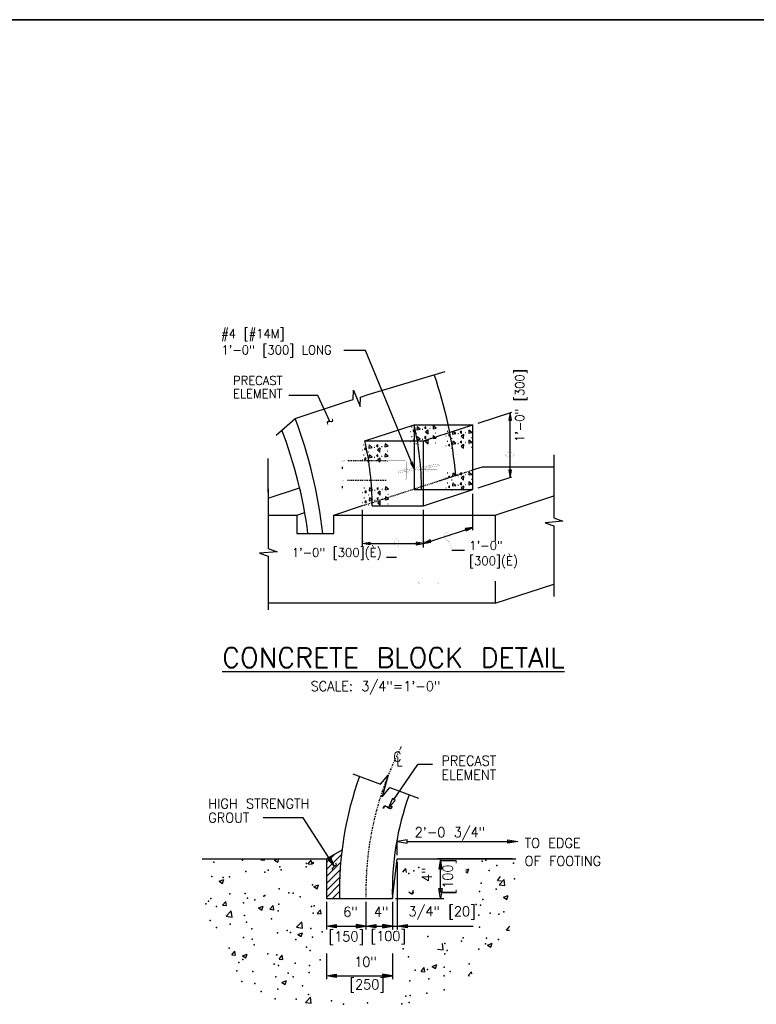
# Model space of a CAD drawing. Extents: x 18 to 372, y 0 to 250.
# Tile 3 of 11: x 148 to 241, y 126 to 250. Entities that reach past the tile are written whole.
import ezdxf
from ezdxf.enums import TextEntityAlignment as Align

# ---------------------------------------------------------------- set-up
doc = ezdxf.new("R2010")
doc.units = 0
doc.header["$MEASUREMENT"] = 0
doc.linetypes.add('DASHDOT2', pattern=[0.5, 0.25, -0.125, 0, -0.125])
doc.linetypes.add('HIDDEN2', pattern=[0.1875, 0.125, -0.0625])
doc.layers.get('0').update_dxf_attribs({"linetype": 'CONTINUOUS'})
doc.layers.get('DEFPOINTS').update_dxf_attribs({"linetype": 'CONTINUOUS'})
for name, color, linetype in [('1', 7, 'CONTINUOUS'), ('BAR', 7, 'CONTINUOUS'), ('DIM', 7, 'CONTINUOUS'), ('DWG-LINES', 7, 'CONTINUOUS'), ('HATCH', 7, 'CONTINUOUS'), ('LABELS', 7, 'CONTINUOUS'), ('SYMBOLS', 7, 'CONTINUOUS'), ('TEXT', 7, 'CONTINUOUS')]:
    doc.layers.add(name, color=color, linetype=linetype)
doc.styles.add('TXT_SHX', font='txt.shx')

# ---------------------------------------------------------------- blocks, each defined once
blk = doc.blocks.new('CONC_2')
at = {"layer": 'HATCH', "color": 7, "linetype": 'CONTINUOUS'}
for p, q in [((0.55, 7.5192), (0.759, 7.5192)), ((1.3206, 10.1889), (1.6068, 10.1889)), ((3.7865, 6.3384), (4.0191, 6.3384)), ((7.3313, 8.8541), (7.5868, 8.8541)), ((11.4941, 9.3861), (11.7267, 9.3861)), ((14.7102, 6.7263), (14.9428, 6.7263)), ((0.55, 1.9449), (0.759, 1.9449)), ((1.3206, 4.6145), (1.6068, 4.6145)), ((3.7865, 0.7641), (4.0191, 0.7641)), ((7.3313, 3.2797), (7.5868, 3.2797)), ((11.4941, 3.8118), (11.7267, 3.8118)), ((14.7102, 1.152), (14.9428, 1.152))]:
    blk.add_line(p, q, dxfattribs=at)
at = {"layer": 'HATCH', "color": 6, "linetype": 'CONTINUOUS'}
for points in [[(2.6668, 8.464), (1.9553, 8.0055), (2.6434, 7.3901)], [(4.4326, 10.1485), (4.312, 8.46), (6.1223, 8.8218)], [(9.2831, 10.204), (8.5717, 9.7455), (9.2597, 9.1301)], [(10.571, 8.3158), (9.1481, 7.3988), (10.5242, 6.1681)], [(13.4842, 10.7515), (13.3635, 9.063), (15.1738, 9.4248)], [(2.6668, 2.8896), (1.9553, 2.4311), (2.6434, 1.8158)], [(4.4326, 4.5741), (4.312, 2.8856), (6.1223, 3.2475)], [(9.2831, 4.6296), (8.5717, 4.1711), (9.2597, 3.5558)], [(10.571, 2.7414), (9.1481, 1.8244), (10.5242, 0.5937)], [(13.4842, 5.1771), (13.3635, 3.4887), (15.1738, 3.8505)]]:
    blk.add_lwpolyline(points, close=True, dxfattribs=at)
blk = doc.blocks.new('TILDE_')
at = {"layer": 'TEXT', "linetype": 'CONTINUOUS'}
for points in [[(-0.054, -0.0028), (-0.0492, 0.0115), (-0.0476, 0.0101), (-0.053, -0.003)], [(-0.0207, 0.0172), (-0.0118, 0.011), (-0.0141, 0.0077), (-0.0224, 0.0135)], [(-0.0118, 0.011), (-0.0007, 0.0028), (-0.0031, -0.0004), (-0.0141, 0.0077)], [(-0.0007, 0.0028), (0.0109, -0.0059), (0.0088, -0.0094), (-0.0031, -0.0004)], [(0.0472, 0.0086), (0.0479, 0.0199), (0.0492, 0.0082)], [(0.0216, -0.011), (0.0313, -0.0119), (0.032, -0.0159), (0.0206, -0.0149)], [(0.0313, -0.0119), (0.0363, -0.0096), (0.0385, -0.0129), (0.032, -0.0159)], [(0.0363, -0.0096), (0.041, -0.0051), (0.0444, -0.0074), (0.0385, -0.0129)]]:
    blk.add_hatch(color=2, dxfattribs=at).paths.add_polyline_path(points)
at = {"layer": 'TEXT', "color": 2, "linetype": 'CONTINUOUS'}
for points in [[(-0.054, -0.0028), (-0.0492, 0.0115), (-0.0476, 0.0101), (-0.053, -0.003)], [(-0.0492, 0.0115), (-0.037, 0.019), (-0.0359, 0.015), (-0.0476, 0.0101)], [(-0.037, 0.019), (-0.0293, 0.0193), (-0.0297, 0.0152), (-0.0359, 0.015)], [(-0.0293, 0.0193), (-0.0207, 0.0172), (-0.0224, 0.0135), (-0.0297, 0.0152)], [(-0.0207, 0.0172), (-0.0118, 0.011), (-0.0141, 0.0077), (-0.0224, 0.0135)], [(-0.0118, 0.011), (-0.0007, 0.0028), (-0.0031, -0.0004), (-0.0141, 0.0077)], [(-0.0007, 0.0028), (0.0109, -0.0059), (0.0088, -0.0094), (-0.0031, -0.0004)], [(0.041, -0.0051), (0.0472, 0.0086), (0.0492, 0.0082), (0.0444, -0.0074)], [(0.0472, 0.0086), (0.0479, 0.0199), (0.0492, 0.0082)], [(-0.0539, -0.0153), (-0.054, -0.0028), (-0.053, -0.003)], [(0.0109, -0.0059), (0.0216, -0.011), (0.0206, -0.0149), (0.0088, -0.0094)], [(0.0216, -0.011), (0.0313, -0.0119), (0.032, -0.0159), (0.0206, -0.0149)], [(0.0313, -0.0119), (0.0363, -0.0096), (0.0385, -0.0129), (0.032, -0.0159)], [(0.0363, -0.0096), (0.041, -0.0051), (0.0444, -0.0074), (0.0385, -0.0129)]]:
    blk.add_lwpolyline(points, close=True, dxfattribs=at)
blk = doc.blocks.new('C_LINE')
at = {"layer": 'TEXT', "color": 253, "linetype": 'CONTINUOUS', "style": 'TXT_SHX'}
for s, width, p in [('C', 0.95, (-1.2045, -0.0227)), ('L', 0.9, (0.0654, -1.9455))]:
    blk.add_text(s, height=3.8, dxfattribs=dict(at, width=width)).set_placement(p)

msp = doc.modelspace()

# ---------------------------------------------------------------- hatches: boundary and pattern name
at = {"layer": 'DWG-LINES', "linetype": 'CONTINUOUS'}
for points in [[(186.87, 144.34), (186.52, 144.11), (187.37, 143.18)], [(200.57, 142.89), (200.99, 142.89), (200.78, 144.14)], [(187.6, 135.83), (187.6, 135.42), (186.35, 135.63)], [(190.1, 135.83), (190.1, 135.42), (191.35, 135.63)], [(192.6, 135.83), (192.6, 135.42), (191.35, 135.63)], [(193.44, 135.83), (193.44, 135.42), (194.69, 135.63)], [(196.56, 135.83), (196.56, 135.42), (195.31, 135.63)], [(187.6, 129.57), (187.6, 129.16), (186.35, 129.36)], [(193.44, 129.57), (193.44, 129.16), (194.69, 129.36)]]:
    msp.add_hatch(color=7, dxfattribs=at).paths.add_polyline_path(points)
at = {"layer": 'TEXT', "linetype": 'CONTINUOUS'}
for points in [[(209.72, 193.2), (209.41, 193.2), (209.57, 192.26)], [(203.9, 185.82), (204, 185.52), (204.84, 185.96)], [(199.55, 184.08), (199.46, 184.38), (198.61, 183.94)]]:
    msp.add_hatch(color=7, dxfattribs=at).paths.add_polyline_path(points)

# ---------------------------------------------------------------- linework, layer by layer
at = {"color": 7, "linetype": 'CONTINUOUS'}
for p, q in [((205.51, 199.12), (209.76, 200.5)), ((205.51, 190.94), (209.76, 192.33)), ((191.39, 183.94), (198.14, 183.94))]:
    msp.add_line(p, q, dxfattribs=at)
for points in [[(191.86, 184.09), (191.86, 183.78), (190.92, 183.94)], [(197.68, 184.09), (197.68, 183.78), (198.61, 183.94)]]:
    msp.add_lwpolyline(points, close=True, dxfattribs=at)
for p in [(190.92, 184.17), (198.61, 184.17)]:
    msp.add_point(p, dxfattribs=at)
at = {"layer": '1', "color": 7, "linetype": 'CONTINUOUS'}
for p, q in [((18.25, 250.04), (372.26, 250.04)), ((372.26, 250.04), (18.25, 250.04))]:
    msp.add_line(p, q, dxfattribs=at)
at = {"layer": 'BAR', "color": 7, "linetype": 'CONTINUOUS'}
for p, q in [((191.22, 196.88), (197.44, 198.9)), ((197.44, 198.9), (197.44, 190.73)), ((197.44, 198.9), (204.84, 198.9)), ((198.61, 196.88), (204.84, 198.9)), ((204.84, 190.73), (204.84, 198.9)), ((191.22, 196.88), (198.91, 196.88)), ((198.61, 188.7), (198.61, 196.88)), ((188.37, 193.35), (188.37, 193.61)), ((204.81, 193.21), (206.06, 193.62)), ((200.6, 191.85), (202.87, 192.59)), ((179, 189.65), (182.98, 190.94)), ((188.37, 190.9), (188.37, 191.15)), ((197.44, 190.73), (204.84, 190.73)), ((198.61, 188.7), (204.84, 190.73)), ((207.68, 187.52), (215.08, 189.93)), ((187.28, 187.52), (190.93, 188.71)), ((192.13, 188.7), (198.61, 188.7)), ((179, 187.52), (182.64, 187.52)), ((207.68, 176.4), (215.08, 178.8))]:
    msp.add_line(p, q, dxfattribs=at)
at = {"layer": 'BAR', "color": 7, "linetype": 'HIDDEN2'}
for p, q in [((189.05, 194.4), (193.91, 194.4)), ((189.04, 191.94), (193.91, 191.94))]:
    msp.add_line(p, q, dxfattribs=at)
at = {"layer": 'BAR', "color": 7, "linetype": 'HIDDEN2', "const_width": 0.0246}
for points in [[(188.37, 193.97), (188.37, 194.16, -0.414214), (188.6, 194.4), (188.72, 194.4)], [(188.37, 191.52), (188.37, 191.71, -0.414214), (188.6, 191.94), (188.72, 191.94)], [(199.01, 178.91), (198.19, 178.91, -0.414214), (197.96, 179.14), (197.96, 190.28)], [(200.41, 190.28), (200.41, 179.06, 0.414214), (200.65, 178.82), (201.3, 178.82)]]:
    msp.add_lwpolyline(points, format="xyb", dxfattribs=at)
at = {"layer": 'BAR', "color": 7, "linetype": 'CONTINUOUS', "const_width": 0.0246}
for points in [[(194.08, 194.4), (196.24, 194.4, -0.414214), (196.47, 194.16), (196.47, 192.18, -0.414214), (196.24, 191.94), (194.08, 191.94)], [(197.96, 190.28), (197.96, 193.09, -0.414214), (198.19, 193.32), (200.18, 193.32, -0.414214), (200.41, 193.09), (200.41, 190.28)]]:
    msp.add_lwpolyline(points, format="xyb", dxfattribs=at)
at = {"layer": 'BAR', "color": 7, "linetype": 'CONTINUOUS'}
for points, const_width in [([(195.42, 192.84), (195.39, 192.93, -0.423299), (195.49, 193.07), (200.45, 193.96, -0.405186), (200.58, 193.86), (200.61, 193.76)], 0.0197), ([(196.61, 192.84), (196.2, 193.09, -0.414214), (196.17, 193.21), (196.26, 193.35, -0.414214), (196.38, 193.38), (196.79, 193.13, -0.414214), (196.82, 193.01), (196.73, 192.87, -0.413499)], 0.0138), ([(198.83, 193.23), (199.02, 193.77, -0.414214), (199.16, 193.84), (199.35, 193.77, -0.414214), (199.41, 193.64), (199.22, 193.09, -0.414214), (199.09, 193.03), (198.9, 193.1, -0.419391)], 0.0138)]:
    msp.add_lwpolyline(points, format="xyb", close=True, dxfattribs=dict(at, const_width=const_width))
for points in [[(182.64, 187.52), (182.64, 185.2), (187.28, 185.2), (187.28, 187.52), (207.68, 187.52), (207.68, 184.24)], [(207.68, 179.18), (207.68, 176.4), (179, 176.4)]]:
    msp.add_lwpolyline(points, dxfattribs=at)
for centre in [(162.1, 190.8), (155.87, 188.77)]:
    msp.add_arc(centre, 36.26, 359.8877, 12.9123, dxfattribs=at)
at = {"layer": 'DEFPOINTS', "color": 7, "linetype": 'CONTINUOUS'}
for p in [(204.84, 190.73), (198.61, 188.7), (190.92, 183.94), (198.61, 183.94), (198.61, 183.94)]:
    msp.add_point(p, dxfattribs=at)
at = {"layer": 'DIM', "color": 7, "linetype": 'CONTINUOUS'}
for p, q in [((206.06, 193.62), (215.08, 193.62)), ((182.64, 187.52), (183.62, 187.84))]:
    msp.add_line(p, q, dxfattribs=at)
for centre, radius, start, end in [((127.39, 178.83), 58.85, 6.2208, 20.7941), ((126.31, 177.54), 58.23, 7.5605, 20.8331)]:
    msp.add_arc(centre, radius, start, end, dxfattribs=at)
at = {"layer": 'DWG-LINES', "color": 7, "linetype": 'CONTINUOUS'}
for p, q in [((202.21, 183.1), (203.81, 183.1)), ((193.95, 182.19), (195.2, 182.19)), ((194.89, 151.62), (197.89, 156.04)), ((199.76, 156.04), (197.89, 156.04)), ((183.41, 149.29), (178.38, 149.29)), ((186.69, 144.23), (183.41, 149.29)), ((195.31, 144.6), (195.31, 146.47)), ((196.56, 146.31), (210.15, 146.31)), ((186.35, 144.14), (188.33, 145.27)), ((186.35, 143.67), (187.45, 144.77)), ((186.35, 142.79), (188.26, 144.7)), ((178.06, 144.02), (178.16, 144.14)), ((178.06, 144.02), (178.56, 143.98)), ((178.56, 143.98), (178.53, 144.14)), ((179.81, 143.98), (180.21, 144.14)), ((179.81, 143.98), (180.22, 143.7)), ((180.22, 143.7), (180.37, 144.14)), ((184.04, 143.5), (184.44, 143.98)), ((184.04, 143.5), (184.54, 143.46)), ((184.54, 143.46), (184.44, 143.98)), ((186.35, 141.9), (188.17, 143.72)), ((187.08, 142.9), (187.62, 143.42)), ((187.62, 143.42), (187.55, 143.59)), ((195.31, 143.72), (195.31, 135.21)), ((195.99, 142.46), (196.4, 142.93)), ((196.49, 142.41), (196.4, 142.93)), ((209.86, 144.14), (200.37, 144.14)), ((200.78, 139.97), (200.78, 143.3)), ((186.35, 141.02), (188.09, 142.76)), ((186.35, 140.14), (188.05, 141.83)), ((187.23, 142.73), (187.08, 142.9)), ((203.95, 142.72), (204.34, 142.87)), ((203.95, 142.52), (204.18, 142.37)), ((204.18, 142.37), (204.34, 142.87)), ((207.95, 141.41), (208.35, 141.89)), ((172.81, 141.3), (173.39, 141.52)), ((172.81, 141.3), (173.22, 141.02)), ((173.22, 141.02), (173.39, 141.52)), ((184.78, 140.63), (185.37, 140.85)), ((184.78, 140.63), (185.2, 140.35)), ((185.2, 140.35), (185.37, 140.85)), ((186.35, 139.25), (188.02, 140.92)), ((207.95, 141.41), (208.45, 141.37)), ((208.17, 140.87), (208.82, 141.54)), ((208.17, 140.87), (208.91, 140.75)), ((208.91, 140.75), (208.82, 141.54)), ((187.12, 139.14), (188.01, 140.02)), ((196.76, 139.96), (197.17, 139.68)), ((197.17, 139.68), (197.34, 140.19)), ((208.73, 139.29), (209.32, 139.52)), ((208.73, 139.29), (209.15, 139.02)), ((209.15, 139.02), (209.32, 139.52)), ((173.24, 138.28), (173.64, 138.76)), ((173.24, 138.28), (173.74, 138.24)), ((173.74, 138.24), (173.64, 138.76)), ((177.78, 137.94), (178.37, 138.17)), ((177.78, 137.94), (178.2, 137.66)), ((178.2, 137.66), (178.37, 138.17)), ((179.22, 137.76), (179.62, 138.23)), ((179.72, 137.71), (179.62, 138.23)), ((186.35, 138.72), (186.35, 135.21)), ((191.35, 138.72), (191.35, 135.21)), ((191.35, 138.72), (191.35, 135.21)), ((194.69, 138.72), (194.69, 135.21)), ((194.69, 138.72), (194.69, 135.21)), ((195.1, 139.14), (201.2, 139.14)), ((173.7, 136.89), (174.35, 137.57)), ((173.7, 136.89), (174.44, 136.77)), ((174.44, 136.77), (174.35, 137.57)), ((179.22, 137.76), (179.72, 137.71)), ((185.2, 137.23), (185.6, 137.71)), ((185.2, 137.23), (185.69, 137.19)), ((185.69, 137.19), (185.6, 137.71)), ((182.59, 135.51), (183.24, 136.19)), ((182.59, 135.51), (183.34, 135.39)), ((183.34, 135.39), (183.24, 136.19)), ((187.19, 135.63), (190.52, 135.63)), ((191.35, 135.63), (204.9, 135.63)), ((194.69, 135.63), (195.31, 135.63)), ((209.1, 135.14), (209.51, 135.62)), ((182.76, 134.59), (183.34, 134.81)), ((182.76, 134.59), (183.17, 134.31)), ((183.17, 134.31), (183.34, 134.81)), ((209.1, 135.14), (209.46, 135.11)), ((201.12, 132.64), (201.03, 133.43)), ((206.71, 133.25), (207.29, 133.48)), ((206.71, 133.25), (207.12, 132.97)), ((207.12, 132.97), (207.29, 133.48)), ((174.4, 132.01), (174.8, 132.49)), ((174.4, 132.01), (174.9, 131.97)), ((174.9, 131.97), (174.8, 132.49)), ((175.75, 131.9), (176.34, 132.12)), ((175.75, 131.9), (176.17, 131.62)), ((176.17, 131.62), (176.34, 132.12)), ((180.38, 131.49), (180.78, 131.97)), ((180.87, 131.44), (180.78, 131.97)), ((186.35, 132.18), (186.35, 128.95)), ((194.69, 132.18), (194.69, 128.95)), ((200.38, 132.75), (201.12, 132.64)), ((180.38, 131.49), (180.87, 131.44)), ((199.71, 130.56), (200.29, 130.79)), ((199.71, 130.56), (200.12, 130.28)), ((200.12, 130.28), (200.29, 130.79)), ((187.19, 129.36), (193.85, 129.36)), ((198.31, 129.92), (198.71, 130.4)), ((198.31, 129.92), (198.8, 129.88)), ((198.8, 129.88), (198.71, 130.4)), ((204.28, 129.4), (204.69, 129.88)), ((204.28, 129.4), (204.41, 129.38)), ((204.74, 129.6), (204.69, 129.87)), ((180.73, 128.54), (181.31, 128.77)), ((180.73, 128.54), (181.14, 128.26)), ((181.14, 128.26), (181.31, 128.77)), ((183.7, 126.01), (184.35, 126.69)), ((183.7, 126.01), (184.44, 125.9)), ((184.44, 125.9), (184.35, 126.69))]:
    msp.add_line(p, q, dxfattribs=at)
for points in [[(189.68, 154.85), (193.18, 153.55), (194.16, 154.71), (193.41, 151.97), (194.36, 153.12), (197.97, 151.78)], [(170.69, 144.14), (186.35, 144.14), (186.35, 139.14), (194.69, 139.14), (195.31, 144.14), (210.28, 144.14)]]:
    msp.add_lwpolyline(points, dxfattribs=at)
for points in [[(195.06, 151.5), (194.72, 151.73), (194.19, 150.58)], [(196.56, 146.11), (196.56, 146.52), (195.31, 146.31)], [(209.27, 146.11), (209.27, 146.52), (210.52, 146.31)], [(186.87, 144.34), (186.52, 144.11), (187.37, 143.18)], [(200.57, 142.89), (200.99, 142.89), (200.78, 144.14)], [(200.57, 140.39), (200.99, 140.39), (200.78, 139.14)], [(187.6, 135.83), (187.6, 135.42), (186.35, 135.63)], [(190.1, 135.83), (190.1, 135.42), (191.35, 135.63)], [(192.6, 135.83), (192.6, 135.42), (191.35, 135.63)], [(193.44, 135.83), (193.44, 135.42), (194.69, 135.63)], [(196.56, 135.83), (196.56, 135.42), (195.31, 135.63)], [(187.6, 129.57), (187.6, 129.16), (186.35, 129.36)], [(193.44, 129.57), (193.44, 129.16), (194.69, 129.36)]]:
    msp.add_lwpolyline(points, close=True, dxfattribs=at)
at = {"layer": 'DWG-LINES', "color": 7, "linetype": 'DASHDOT2'}
msp.add_arc((230.83, 140.04), 39.49, 152.5268, 181.4368, dxfattribs=at)
at = {"layer": 'DWG-LINES', "color": 7, "linetype": 'CONTINUOUS'}
for radius, start, end in [(42.82, 160.2265, 181.2131), (36.15, 160.3209, 181.4368)]:
    msp.add_arc((230.83, 140.04), radius, start, end, dxfattribs=at)
for p in [(172.14, 143.71), (175.77, 143.97), (180.22, 143.78), (180.48, 143.12), (183.82, 143.14), (183.86, 143.55), (184.67, 143.59), (184.69, 143.65), (198.01, 143.03), (206.01, 143.83), (206.48, 143.97), (207.9, 143.31), (209.98, 143.59), (171.88, 141.9), (173.31, 141.76), (174.14, 141.88), (176.2, 142.53), (178.58, 142.45), (179, 142.72), (180.66, 142.73), (196.76, 142.3), (197.41, 142.62), (206.91, 142.65), (184.59, 140.87), (205.91, 141.06), (210.12, 141.59), (174.15, 139.71), (176.1, 139.75), (178.47, 139.44), (178.59, 139.52), (180.38, 140.34), (181.63, 139.86), (182.18, 139.8), (183.04, 139.33), (197.3, 139.85), (205.71, 140.03), (207.79, 140.3), (171.12, 138.47), (171.45, 138.78), (171.77, 139.13), (172.46, 138.13), (175.9, 138.59), (176.38, 139.16), (177.32, 138.96), (180.35, 138.4), (184.49, 138.1), (184.8, 138.21), (205.28, 138.39), (205.81, 138.28), (206.13, 139), (176, 136.98), (180.28, 137.57), (184.7, 137.26), (205.6, 137.02), (207.04, 137.27), (208.13, 137.17), (208.76, 137.43), (171.67, 136.36), (172.49, 135.47), (174.19, 135.88), (176.28, 136.15), (179.43, 136.57), (205.71, 135.51), (176.94, 135.29), (180.18, 134.79), (181.39, 135.1), (181.84, 134.83), (184.39, 135.33), (184.59, 134.25), (185.83, 134.91), (199.18, 134.35), (175.9, 134.21), (176.98, 133.99), (177.24, 133.28), (182.5, 133.97), (183.83, 133), (201.32, 133.45), (203.41, 133.73), (203.63, 134.16), (206.45, 133.42), (206.56, 134.14), (208.08, 133.97), (174.09, 132.87), (178.97, 132.16), (180.08, 132.02), (184.29, 132.55), (196.06, 132.76), (196.74, 131.75), (201.33, 132.15), (201.59, 132.58), (205.61, 132.74), (175.31, 131.03), (175.8, 131.43), (179.76, 130.84), (180.31, 130.69), (182.4, 130.96), (184.21, 130.65), (185.55, 131.38), (204.37, 130.86), (175.05, 130), (177.07, 129.91), (179.98, 129.25), (181.52, 129.72), (182.16, 129.25), (184.18, 129.78), (197.56, 130.09), (199.13, 130.17), (201.22, 130.44), (201.23, 129.37), (202, 129.9), (175.7, 128.66), (177.3, 128.41), (183.36, 128.09), (196.9, 128.75), (199.31, 128.97), (178.12, 127.4), (180.21, 127.68), (184.08, 127), (196.39, 126.78), (196.94, 126.88), (199.02, 127.16), (201.25, 127.61), (179.87, 126.47), (182.55, 126.42), (187, 126.23), (188.52, 125.77), (191.53, 125.94), (195.9, 125.85), (196.8, 125.98)]:
    msp.add_point(p, dxfattribs=at)
at = {"layer": 'HATCH', "color": 7, "linetype": 'CONTINUOUS'}
msp.add_line((180.01, 197.62), (182.4, 199.72), dxfattribs=at)
at = {"layer": 'LABELS', "color": 7, "linetype": 'CONTINUOUS'}
msp.add_arc((148.54, 187.57), 54.39, 5.2414, 18.9435, dxfattribs=at)
at = {"layer": 'SYMBOLS', "color": 7, "linetype": 'CONTINUOUS'}
msp.add_line((179, 190.42), (179, 194.67), dxfattribs=at)
for points in [[(182.4, 199.72), (188.91, 201.84), (189.75, 202.11), (189.77, 203.27), (190.64, 201.22), (190.68, 202.41), (191.63, 202.72), (201.34, 205.63)], [(215.08, 195.12), (215.08, 189.72), (215.08, 187.15), (216.2, 186.75), (213.98, 186.56), (215.08, 186.17), (215.08, 183.51), (215.08, 177.26)], [(179, 190.85), (179, 183.3), (180.12, 182.89), (177.9, 182.7), (179, 182.32), (179, 175.55)]]:
    msp.add_lwpolyline(points, dxfattribs=at)
at = {"layer": 'TEXT', "color": 7, "linetype": 'CONTINUOUS'}
for p, q in [((191.28, 208.29), (188.55, 208.29)), ((197.26, 193.77), (191.28, 208.29)), ((185.26, 202.59), (181.61, 202.59)), ((186.82, 199.23), (185.26, 202.59)), ((209.57, 192.26), (209.57, 200.44)), ((204.84, 185.62), (204.84, 190.19)), ((190.92, 183.52), (190.92, 188.17)), ((198.61, 183.43), (198.61, 188.17)), ((198.61, 183.94), (204.84, 185.96))]:
    msp.add_line(p, q, dxfattribs=at)
at = {"layer": 'TEXT', "color": 7, "linetype": 'HIDDEN2'}
msp.add_line((190.93, 188.71), (204.81, 193.21), dxfattribs=at)
at = {"layer": 'TEXT', "color": 7, "linetype": 'CONTINUOUS'}
for points in [[(209.41, 199.5), (209.72, 199.5), (209.57, 200.44)], [(197.25, 194.2), (196.98, 194.09), (197.44, 193.34)], [(209.72, 193.2), (209.41, 193.2), (209.57, 192.26)], [(203.9, 185.82), (204, 185.52), (204.84, 185.96)], [(199.55, 184.08), (199.46, 184.38), (198.61, 183.94)]]:
    msp.add_lwpolyline(points, close=True, dxfattribs=at)
at = {"layer": 'TEXT', "color": 7, "linetype": 'CONTINUOUS', "const_width": 0.00984}
for points in [[(211.31, 196.15), (211.31, 195.19), (210.12, 195.19, 0.002407), (210.12, 195.19, 0.177361), (210.08, 195.28, 0.103702), (209.94, 195.39, 0.063893), (209.76, 195.45, 0.050067), (209.52, 195.47, 0.050067), (209.28, 195.45, 0.063893), (209.1, 195.38, 0.103702), (208.97, 195.27, 0.177361), (208.93, 195.18, 0.177361), (208.97, 195.08, 0.103702), (209.11, 194.97, 0.063893), (209.29, 194.91, 0.050067), (209.53, 194.89, 0.050067), (209.77, 194.92, 0.063893), (209.95, 194.98, 0.103702), (210.08, 195.09, 0.174879), (210.12, 195.19, 0.174879)], [(202.21, 183.1), (201.83, 184.23, 0.002407), (201.83, 184.23, 0.177361), (201.91, 184.3, 0.103702), (201.97, 184.46, 0.063893), (201.97, 184.65, 0.050067), (201.91, 184.89, 0.050067), (201.81, 185.11, 0.063893), (201.69, 185.26, 0.103702), (201.55, 185.35, 0.177361), (201.44, 185.35, 0.177361), (201.36, 185.29, 0.103702), (201.3, 185.12, 0.063893), (201.31, 184.93, 0.050067), (201.36, 184.7, 0.050067), (201.46, 184.48, 0.063893), (201.58, 184.33, 0.103702), (201.73, 184.23, 0.174879), (201.83, 184.23, 0.174879)], [(195.2, 182.19), (195.2, 183.39, 0.002407), (195.2, 183.39, 0.177361), (195.3, 183.42, 0.103702), (195.41, 183.56, 0.063893), (195.47, 183.74, 0.050067), (195.49, 183.98, 0.050067), (195.46, 184.22, 0.063893), (195.4, 184.4, 0.103702), (195.29, 184.54, 0.177361), (195.19, 184.58, 0.177361), (195.09, 184.54, 0.103702), (194.99, 184.4, 0.063893), (194.93, 184.22, 0.050067), (194.91, 183.98, 0.050067), (194.93, 183.74, 0.063893), (195, 183.56, 0.103702), (195.1, 183.42, 0.174879), (195.2, 183.39, 0.174879)]]:
    msp.add_lwpolyline(points, format="xyb", dxfattribs=at)

# ---------------------------------------------------------------- block references
at = {"layer": 'DWG-LINES', "linetype": 'CONTINUOUS'}
for name, p, xscale, yscale, zscale in [('C_LINE', (195.18, 156.43), 0.3152225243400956, 0.3152225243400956, 0.3152225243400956), ('TILDE_', (194.12, 150.62), 9.999600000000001, 9.999600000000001, 9.999600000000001)]:
    msp.add_blockref(name, p, dxfattribs=dict(at, xscale=xscale, yscale=yscale, zscale=zscale))
at = {"layer": 'TEXT', "linetype": 'CONTINUOUS', "xscale": 0.225, "yscale": 0.225, "zscale": 0.225}
for p in [(196.82, 196.38), (201.32, 195.81), (190.75, 194.08), (201.32, 190.54), (190.79, 188.66)]:
    msp.add_blockref('CONC_2', p, dxfattribs=at)

# ---------------------------------------------------------------- texts
at = {"color": 7, "linetype": 'CONTINUOUS', "style": 'TXT_SHX', "width": 0.95}
msp.add_text('1\'-0" [300]', height=1.125, rotation=90, dxfattribs=at).set_placement((211.33, 201.33), align=Align.CENTER)
for s, p in [('1\'-0" ', (206.99, 183.12)), ('1\'-0" [300](È)', (187.67, 182.23)), ('[300](È)', (207.46, 181.18))]:
    msp.add_text(s, height=1.125, dxfattribs=at).set_placement(p, align=Align.CENTER)
at = {"layer": 'DWG-LINES', "color": 7, "linetype": 'CONTINUOUS', "style": 'TXT_SHX', "width": 0.95}
for s, height, p in [('PRECAST', 1.25, (200.88, 155.89)), ('ELEMENT', 1.25, (200.88, 154.11)), ('HIGH STRENGTH', 1.2499, (171.44, 150.47)), ('GROUT', 1.25, (171.44, 148.7)), ('2\'-0 3/4"', 1.25, (197.51, 146.87)), ('TO EDGE', 1.25, (211.39, 145.51)), ('OF FOOTING', 1.25, (211.39, 143.24))]:
    msp.add_text(s, height=height, dxfattribs=at).set_placement(p)
for s, p in [('[100]', (202.31, 141.89)), ('4"', (199.68, 142.13))]:
    msp.add_text(s, height=1.25, rotation=90, dxfattribs=at).set_placement(p, align=Align.CENTER)
for s, p in [('6"', (189.41, 136.82)), ('4" ', (193.8, 136.82)), ('3/4" [20]', (200.97, 136.88)), ('[150]', (188.88, 133.71)), ('[100]', (194.18, 133.77)), ('10"', (191.3, 130.51)), ('[250]', (191.51, 127.66))]:
    msp.add_text(s, height=1.25, dxfattribs=at).set_placement(p, align=Align.CENTER)
at = {"layer": 'TEXT', "color": 7, "linetype": 'CONTINUOUS', "style": 'TXT_SHX', "width": 0.95}
for s, height, p in [('#4 [#14M]', 1.125, (173.07, 209.86)), ('1\'-0" [300] LONG', 1.125, (173.11, 207.8)), ('PRECAST', 1.125, (174.57, 203.94)), ('ELEMENT', 1.125, (174.57, 202.28)), ('SCALE: 3/4"=1\'-0"', 1.2499, (184.37, 165.3))]:
    msp.add_text(s, height=height, dxfattribs=at).set_placement(p)
msp.add_text('~', height=1.12, rotation=30.7846, dxfattribs=at).set_placement((186.59, 198.62))
at = {"layer": 'TEXT', "color": 7, "linetype": 'CONTINUOUS', "style": 'TXT_SHX'}
msp.add_text('%%uCONCRETE BLOCK DETAIL', height=2.4999, dxfattribs=at).set_placement((173.2, 168.28))

doc.saveas('drawing.dxf')
